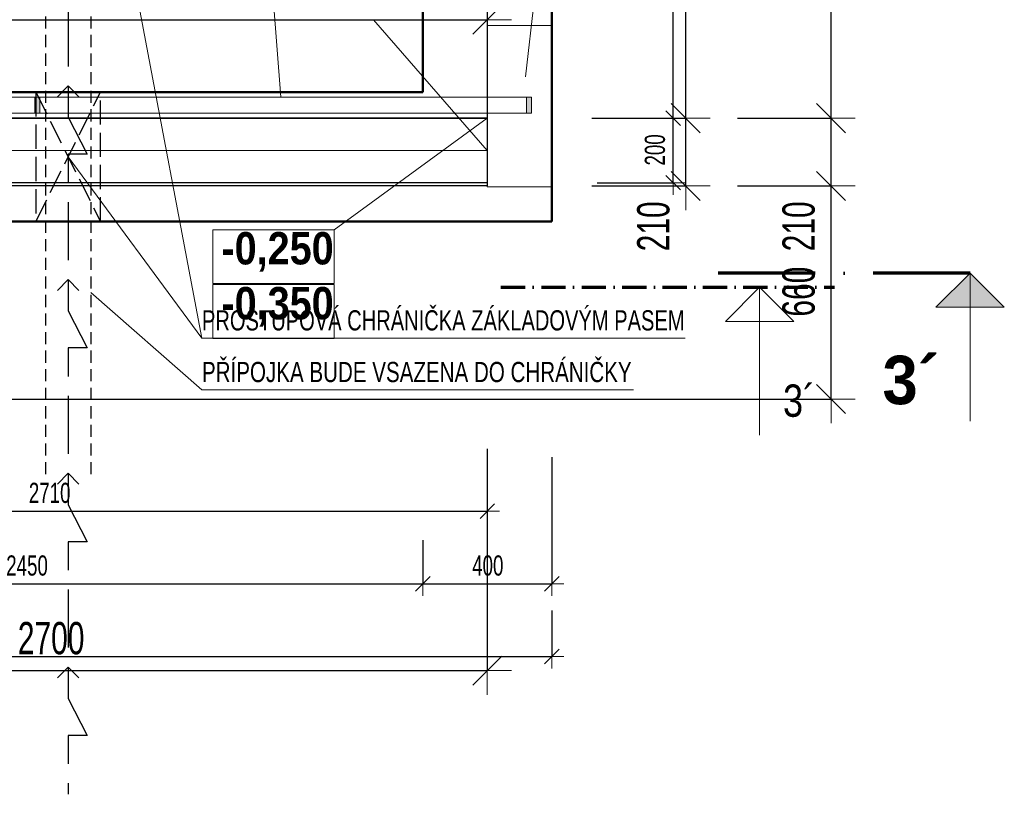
# Model space of a CAD drawing. Header units: millimetres. Extents: x -6145 to 8557, y -96590 to -75675.
# Tile 21 of 29: x 5234 to 8284, y -85524 to -83125. Entities that reach past the tile are written whole.
import ezdxf

# ---------------------------------------------------------------- set-up
doc = ezdxf.new("R2010")
doc.units = ezdxf.units.MM
doc.header["$PDMODE"] = 65
for name, pattern in [('Carkovana 2x_1', [100, 75, -25]), ('Cerchovana_1', [125, 75, -25, 0, -25]), ('JIS_02_1.2', [57.5, 37.5, -20]), ('JIS_08_37_1', [480, 300, -90, 0, -90])]:
    doc.linetypes.add(name, pattern=pattern)
doc.layers.add('XR$1$VSTUPNÍ SCHODIŠTĚ - ZÁKLADY_1', color=7, linetype='Continuous', lineweight=25)
doc.layers.add('XR$2$VSTUPNÍ SCHODY - PUDORYS_1', color=7, linetype='Continuous', lineweight=25)
doc.styles.add('ARIAL', font='ARIAL.TTF')
doc.styles.add('Arial Black', font='Arial Black')
doc.styles.add('ARIALNARROW', font='ARIALN.TTF')
doc.dimstyles.new('DIMSTYLE_10', dxfattribs={"dimtxt": 100, "dimasz": 150, "dimexe": 0, "dimexo": 0, "dimgap": 50, "dimtad": 2, "dimdec": 0, "dimrnd": 1, "dimzin": 12, "dimdsep": 46, "dimtxsty": 'ARIALNARROW', "dimblk1": 'ALL_ML_STRICH', "dimblk2": 'ALL_ML_STRICH', "dimsah": 1, "dimcen": 0, "dimclrd": 6, "dimclre": 6, "dimclrt": 6, "dimadec": 0, "dimazin": 0, "dimtfac": 1, "dimtdec": 0, "dimtix": 1, "dimtmove": 2, "dimatfit": 3, "dimfxl": 0, "dimtzin": 0, "dimlwd": 0, "dimlwe": 13, "dimarcsym": 0})
doc.dimstyles.new('DIMSTYLE_11', dxfattribs={"dimtxt": 100, "dimasz": 150, "dimexe": 0, "dimexo": 0, "dimgap": 50, "dimtad": 2, "dimdec": 0, "dimrnd": 1, "dimzin": 12, "dimdsep": 46, "dimtxsty": 'ARIALNARROW', "dimblk1": 'ALL_ML_STRICH', "dimblk2": 'ALL_ML_STRICH', "dimsah": 1, "dimcen": 0, "dimclrd": 6, "dimclre": 6, "dimclrt": 6, "dimadec": 0, "dimazin": 0, "dimtfac": 1, "dimtdec": 0, "dimtix": 1, "dimtmove": 2, "dimatfit": 3, "dimfxl": 0, "dimtvp": 1.2, "dimtzin": 0, "dimlwd": 0, "dimlwe": 13, "dimarcsym": 0})
doc.dimstyles.new('DIMSTYLE_12', dxfattribs={"dimtxt": 100, "dimasz": 150, "dimexe": 0, "dimexo": 0, "dimgap": 50, "dimtad": 2, "dimdec": 0, "dimrnd": 1, "dimzin": 12, "dimdsep": 46, "dimtxsty": 'ARIALNARROW', "dimblk1": 'ALL_ML_STRICH', "dimblk2": 'ALL_ML_STRICH', "dimsah": 1, "dimcen": 0, "dimclrd": 6, "dimclre": 6, "dimclrt": 6, "dimadec": 0, "dimazin": 0, "dimtfac": 1, "dimtdec": 0, "dimtix": 1, "dimtmove": 2, "dimatfit": 3, "dimfxl": 0, "dimtzin": 0, "dimlwd": 0, "dimlwe": 13, "dimarcsym": 0})
doc.dimstyles.new('DIMSTYLE_3', dxfattribs={"dimtxt": 62.5, "dimasz": 75, "dimexe": 0, "dimexo": 0, "dimgap": 31.25, "dimtad": 2, "dimdec": 0, "dimrnd": 5, "dimzin": 12, "dimdsep": 46, "dimtxsty": 'ARIALNARROW', "dimblk1": 'ALL_ML_STRICH', "dimblk2": 'ALL_ML_STRICH', "dimsah": 1, "dimcen": 0, "dimclrd": 6, "dimclre": 6, "dimclrt": 6, "dimadec": 0, "dimazin": 0, "dimtfac": 1, "dimtdec": 0, "dimtix": 1, "dimtmove": 2, "dimatfit": 3, "dimfxl": 0, "dimtzin": 0, "dimlwd": 0, "dimlwe": 13, "dimarcsym": 0})
doc.dimstyles.new('DIMSTYLE_8', dxfattribs={"dimtxt": 100, "dimasz": 150, "dimexe": 0, "dimexo": 0, "dimgap": 50, "dimtad": 2, "dimdec": 0, "dimrnd": 5, "dimzin": 12, "dimdsep": 46, "dimtxsty": 'ARIALNARROW', "dimblk1": 'ALL_ML_STRICH', "dimblk2": 'ALL_ML_STRICH', "dimsah": 1, "dimcen": 0, "dimclrd": 6, "dimclre": 6, "dimclrt": 6, "dimadec": 0, "dimazin": 0, "dimtfac": 1, "dimtdec": 0, "dimtix": 1, "dimtmove": 2, "dimatfit": 3, "dimfxl": 0, "dimtzin": 0, "dimlwd": 0, "dimlwe": 18, "dimarcsym": 0})
doc.dimstyles.new('DIMSTYLE_9', dxfattribs={"dimtxt": 100, "dimasz": 150, "dimexe": 0, "dimexo": 0, "dimgap": 50, "dimtad": 2, "dimdec": 0, "dimrnd": 1, "dimzin": 12, "dimdsep": 46, "dimtxsty": 'ARIALNARROW', "dimblk1": 'ALL_ML_STRICH', "dimblk2": 'ALL_ML_STRICH', "dimsah": 1, "dimcen": 0, "dimclrd": 6, "dimclre": 6, "dimclrt": 6, "dimadec": 0, "dimazin": 0, "dimtfac": 1, "dimtdec": 0, "dimtix": 1, "dimtmove": 2, "dimatfit": 3, "dimfxl": 0, "dimtvp": 1.2, "dimtzin": 0, "dimlwd": 0, "dimlwe": 13, "dimarcsym": 0})

# ---------------------------------------------------------------- blocks, each defined once
blk = doc.blocks.new('VZOROVÁ ČÁRA_0')
at = {"layer": 'XR$1$VSTUPNÍ SCHODIŠTĚ - ZÁKLADY_1', "color": 7, "linetype": 'Continuous', "lineweight": 25}
for p, q in [((5383.9, -83089.4), (5383.9, -83269.4)), ((5383.9, -83329.4), (5350.5, -83363)), ((5383.9, -83329.4), (5417.2, -83363)), ((5383.9, -83629.4), (5383.9, -83629.4)), ((5383.9, -83689.4), (5383.9, -83869.4)), ((5383.9, -83929.4), (5350.5, -83963)), ((5383.9, -83929.4), (5417.2, -83963)), ((5383.9, -84229.4), (5383.9, -84229.4)), ((5383.9, -84289.4), (5383.9, -84469.4)), ((5383.9, -84529.4), (5350.5, -84563)), ((5383.9, -84529.4), (5417.2, -84563)), ((5383.9, -84829.4), (5383.9, -84829.4)), ((5383.9, -84889.4), (5383.9, -85069.4)), ((5383.9, -85129.4), (5350.5, -85163)), ((5383.9, -85129.4), (5417.2, -85163)), ((5383.9, -85429.4), (5383.9, -85429.4)), ((5383.9, -85489.4), (5383.9, -85523.6))]:
    blk.add_line(p, q, dxfattribs=at)
for points in [[(5383.9, -83329.4), (5383.9, -83426.6), (5442.4, -83541.2), (5383.9, -83541.2), (5383.9, -83629.4)], [(5383.9, -83929.4), (5383.9, -84026.6), (5442.4, -84141.2), (5383.9, -84141.2), (5383.9, -84229.4)], [(5383.9, -84529.4), (5383.9, -84626.6), (5442.4, -84741.2), (5383.9, -84741.2), (5383.9, -84829.4)], [(5383.9, -85129.4), (5383.9, -85226.6), (5442.4, -85341.2), (5383.9, -85341.2), (5383.9, -85429.4)]]:
    blk.add_lwpolyline(points, dxfattribs=at)
blk = doc.blocks.new('ALL_ML_STRICH')
at = {"color": 0, "linetype": 'ByBlock', "lineweight": -2}
for p, q in [((0, -0.5), (0, 0.5)), ((-0.3, -0.3), (0.3, 0.3)), ((-1, 0), (0.5, 0))]:
    blk.add_line(p, q, dxfattribs=at)
blk = doc.blocks.new('*D67')
at = {"layer": 'DEFPOINTS', "color": 6, "linetype": 'Continuous', "lineweight": 13}
for p in [(6682.2, -83629.4), (3972.2, -84299.4), (3972.2, -84646.7)]:
    blk.add_point(p, dxfattribs=at)
at = {"layer": 'XR$1$VSTUPNÍ SCHODIŠTĚ - ZÁKLADY_1', "color": 6, "linetype": 'Continuous', "lineweight": -2}
for p, q in [((3972.2, -84414.8), (3972.2, -84646.7)), ((6682.2, -84479.1), (6682.2, -84646.7)), ((3972.2, -84646.7), (6682.2, -84646.7))]:
    blk.add_line(p, q, dxfattribs=at)
at = {"layer": 'XR$1$VSTUPNÍ SCHODIŠTĚ - ZÁKLADY_1', "color": 6, "linetype": 'Continuous', "lineweight": 13, "xscale": 75, "yscale": 75, "zscale": 75, "rotation": 180}
blk.add_blockref('ALL_ML_STRICH', (3972.2, -84646.7), dxfattribs=at)
at = {"layer": 'XR$1$VSTUPNÍ SCHODIŠTĚ - ZÁKLADY_1', "color": 6, "linetype": 'Continuous', "lineweight": 13, "xscale": 75, "yscale": 75, "zscale": 75}
blk.add_blockref('ALL_ML_STRICH', (6682.2, -84646.7), dxfattribs=at)
at = {"layer": 'XR$1$VSTUPNÍ SCHODIŠTĚ - ZÁKLADY_1', "color": 6, "linetype": 'Continuous', "lineweight": 13, "insert": (5326.5, -84590.4), "char_height": 62.5, "width": 202.857, "attachment_point": 5, "style": 'ARIALNARROW'}
blk.add_mtext('\\W0.81;\\A1;{2710}', dxfattribs=at)
blk = doc.blocks.new('*D70')
at = {"layer": 'DEFPOINTS', "color": 6, "linetype": 'Continuous', "lineweight": 13}
for p in [(6482.2, -83349.4), (4032.2, -84349.4), (4032.2, -84871.7)]:
    blk.add_point(p, dxfattribs=at)
at = {"layer": 'XR$1$VSTUPNÍ SCHODIŠTĚ - ZÁKLADY_1', "color": 6, "linetype": 'Continuous', "lineweight": -2}
for p, q in [((4032.2, -84716.7), (4032.2, -84871.7)), ((6482.2, -84736.4), (6482.2, -84871.7)), ((4032.2, -84871.7), (6482.2, -84871.7))]:
    blk.add_line(p, q, dxfattribs=at)
at = {"layer": 'XR$1$VSTUPNÍ SCHODIŠTĚ - ZÁKLADY_1', "color": 6, "linetype": 'Continuous', "lineweight": 13, "xscale": 75, "yscale": 75, "zscale": 75, "rotation": 180}
blk.add_blockref('ALL_ML_STRICH', (4032.2, -84871.7), dxfattribs=at)
at = {"layer": 'XR$1$VSTUPNÍ SCHODIŠTĚ - ZÁKLADY_1', "color": 6, "linetype": 'Continuous', "lineweight": 13, "xscale": 75, "yscale": 75, "zscale": 75}
blk.add_blockref('ALL_ML_STRICH', (6482.2, -84871.7), dxfattribs=at)
at = {"layer": 'XR$1$VSTUPNÍ SCHODIŠTĚ - ZÁKLADY_1', "color": 6, "linetype": 'Continuous', "lineweight": 13, "insert": (5256.5, -84815.4), "char_height": 62.5, "width": 202.857, "attachment_point": 5, "style": 'ARIALNARROW'}
blk.add_mtext('\\W0.81;\\A1;{2450}', dxfattribs=at)
blk = doc.blocks.new('*D71')
at = {"layer": 'DEFPOINTS', "color": 6, "linetype": 'Continuous', "lineweight": 13}
for p in [(6482.2, -83349.4), (6882.2, -83749.4), (6482.2, -84871.7)]:
    blk.add_point(p, dxfattribs=at)
at = {"layer": 'XR$1$VSTUPNÍ SCHODIŠTĚ - ZÁKLADY_1', "color": 6, "linetype": 'Continuous', "lineweight": -2}
for p, q in [((6882.2, -84479.1), (6882.2, -84871.7)), ((6482.2, -84736.4), (6482.2, -84871.7)), ((6482.2, -84871.7), (6882.2, -84871.7))]:
    blk.add_line(p, q, dxfattribs=at)
at = {"layer": 'XR$1$VSTUPNÍ SCHODIŠTĚ - ZÁKLADY_1', "color": 6, "linetype": 'Continuous', "lineweight": 13, "xscale": 75, "yscale": 75, "zscale": 75, "rotation": 180}
blk.add_blockref('ALL_ML_STRICH', (6482.2, -84871.7), dxfattribs=at)
at = {"layer": 'XR$1$VSTUPNÍ SCHODIŠTĚ - ZÁKLADY_1', "color": 6, "linetype": 'Continuous', "lineweight": 13, "xscale": 75, "yscale": 75, "zscale": 75}
blk.add_blockref('ALL_ML_STRICH', (6882.2, -84871.7), dxfattribs=at)
at = {"layer": 'XR$1$VSTUPNÍ SCHODIŠTĚ - ZÁKLADY_1', "color": 6, "linetype": 'Continuous', "lineweight": 13, "insert": (6683.7, -84815.4), "char_height": 62.5, "width": 152.143, "attachment_point": 5, "style": 'ARIALNARROW'}
blk.add_mtext('\\W0.81;\\A1;{400}', dxfattribs=at)
blk = doc.blocks.new('*D72')
at = {"layer": 'DEFPOINTS', "color": 6, "linetype": 'Continuous', "lineweight": 13}
for p in [(1102.2, -82429.4), (6882.2, -83749.4), (1102.2, -85096.7)]:
    blk.add_point(p, dxfattribs=at)
at = {"layer": 'XR$1$VSTUPNÍ SCHODIŠTĚ - ZÁKLADY_1', "color": 6, "linetype": 'Continuous', "lineweight": -2}
for p, q in [((1102.2, -84954.8), (1102.2, -85096.7)), ((6882.2, -84954.8), (6882.2, -85096.7)), ((1102.2, -85096.7), (6882.2, -85096.7))]:
    blk.add_line(p, q, dxfattribs=at)
at = {"layer": 'XR$1$VSTUPNÍ SCHODIŠTĚ - ZÁKLADY_1', "color": 6, "linetype": 'Continuous', "lineweight": 13, "xscale": 75, "yscale": 75, "zscale": 75, "rotation": 180}
blk.add_blockref('ALL_ML_STRICH', (1102.2, -85096.7), dxfattribs=at)
at = {"layer": 'XR$1$VSTUPNÍ SCHODIŠTĚ - ZÁKLADY_1', "color": 6, "linetype": 'Continuous', "lineweight": 13, "xscale": 75, "yscale": 75, "zscale": 75}
blk.add_blockref('ALL_ML_STRICH', (6882.2, -85096.7), dxfattribs=at)
at = {"layer": 'XR$1$VSTUPNÍ SCHODIŠTĚ - ZÁKLADY_1', "color": 6, "linetype": 'Continuous', "lineweight": 13, "insert": (3991.5, -85040.4), "char_height": 62.5, "width": 202.857, "attachment_point": 5, "style": 'ARIALNARROW'}
blk.add_mtext('\\W0.81;\\A1;{5780}', dxfattribs=at)
blk = doc.blocks.new('*D80')
at = {"layer": 'DEFPOINTS', "color": 6, "linetype": 'Continuous', "lineweight": 13}
for p in [(6682.2, -83429.4), (6682.2, -83629.4), (7257.9, -83629.4)]:
    blk.add_point(p, dxfattribs=at)
at = {"layer": 'XR$1$VSTUPNÍ SCHODIŠTĚ - ZÁKLADY_1', "color": 6, "linetype": 'Continuous', "lineweight": -2}
for p, q in [((7022.8, -83429.4), (7257.9, -83429.4)), ((7257.9, -83629.4), (7257.9, -83429.4)), ((7022.8, -83629.4), (7257.9, -83629.4))]:
    blk.add_line(p, q, dxfattribs=at)
at = {"layer": 'XR$1$VSTUPNÍ SCHODIŠTĚ - ZÁKLADY_1', "color": 6, "linetype": 'Continuous', "lineweight": 13, "xscale": 75, "yscale": 75, "zscale": 75}
for p, rotation in [((7257.9, -83429.4), 90), ((7257.9, -83629.4), 270)]:
    blk.add_blockref('ALL_ML_STRICH', p, dxfattribs=dict(at, rotation=rotation))
at = {"layer": 'XR$1$VSTUPNÍ SCHODIŠTĚ - ZÁKLADY_1', "color": 6, "linetype": 'Continuous', "lineweight": 13, "insert": (7201.6, -83527.8), "char_height": 62.5, "width": 152.143, "attachment_point": 5, "rotation": 90, "style": 'ARIALNARROW'}
blk.add_mtext('\\W0.81;\\A1;{200}', dxfattribs=at)
blk = doc.blocks.new('*D81')
at = {"layer": 'DEFPOINTS', "color": 6, "linetype": 'Continuous', "lineweight": 13}
for p in [(6682.2, -81879.7), (6682.2, -83429.4), (7257.9, -83429.4)]:
    blk.add_point(p, dxfattribs=at)
at = {"layer": 'XR$1$VSTUPNÍ SCHODIŠTĚ - ZÁKLADY_1', "color": 6, "linetype": 'Continuous', "lineweight": -2}
for p, q in [((7022.8, -81879.7), (7257.9, -81879.7)), ((7257.9, -83429.4), (7257.9, -81879.7)), ((7022.8, -83429.4), (7257.9, -83429.4))]:
    blk.add_line(p, q, dxfattribs=at)
at = {"layer": 'XR$1$VSTUPNÍ SCHODIŠTĚ - ZÁKLADY_1', "color": 6, "linetype": 'Continuous', "lineweight": 13, "xscale": 75, "yscale": 75, "zscale": 75}
for p, rotation in [((7257.9, -81879.7), 90), ((7257.9, -83429.4), 270)]:
    blk.add_blockref('ALL_ML_STRICH', p, dxfattribs=dict(at, rotation=rotation))
at = {"layer": 'XR$1$VSTUPNÍ SCHODIŠTĚ - ZÁKLADY_1', "color": 6, "linetype": 'Continuous', "lineweight": 13, "insert": (7201.6, -82680.2), "char_height": 62.5, "width": 202.857, "attachment_point": 5, "rotation": 90, "style": 'ARIALNARROW'}
blk.add_mtext('\\W0.81;\\A1;{1550}', dxfattribs=at)
blk = doc.blocks.new('KOMPLEXNÍ OBJEKT_7')
at = {"layer": 'XR$2$VSTUPNÍ SCHODY - PUDORYS_1', "linetype": 'Continuous', "lineweight": 13}
blk.add_hatch(color=5, dxfattribs=at).paths.add_polyline_path([(3757.2, -83414.4), (3772.2, -83414.4), (3772.2, -83364.4), (3757.2, -83364.4)])
at = {"layer": 'XR$2$VSTUPNÍ SCHODY - PUDORYS_1', "color": 5, "linetype": 'Continuous', "lineweight": 13}
for p, q in [((3772.2, -83364.4), (3757.2, -83364.4)), ((3757.2, -83364.4), (3757.2, -83414.4)), ((3772.2, -83414.4), (3772.2, -83364.4)), ((3757.2, -83414.4), (3772.2, -83414.4))]:
    blk.add_line(p, q, dxfattribs=at)
blk = doc.blocks.new('KOMPLEXNÍ OBJEKT_8')
at = {"layer": 'XR$2$VSTUPNÍ SCHODY - PUDORYS_1', "linetype": 'Continuous', "lineweight": 13}
blk.add_hatch(color=5, dxfattribs=at).paths.add_polyline_path([(3707.2, -83429.4), (3707.2, -83414.4), (3757.2, -83414.4), (3757.2, -83429.4)], flags=16)
at = {"layer": 'XR$2$VSTUPNÍ SCHODY - PUDORYS_1', "color": 5, "linetype": 'Continuous', "lineweight": 13}
for p, q in [((3707.2, -83414.4), (3757.2, -83414.4)), ((3707.2, -83429.4), (3707.2, -83414.4)), ((3757.2, -83429.4), (3707.2, -83429.4)), ((3757.2, -83414.4), (3757.2, -83429.4))]:
    blk.add_line(p, q, dxfattribs=at)
blk = doc.blocks.new('KOMPLEXNÍ OBJEKT_9')
at = {"layer": 'XR$2$VSTUPNÍ SCHODY - PUDORYS_1', "linetype": 'Continuous', "lineweight": 13}
blk.add_hatch(color=5, dxfattribs=at).paths.add_polyline_path([(3707.2, -84284.4), (3707.2, -84269.4), (3757.2, -84269.4), (3757.2, -84284.4)], flags=16)
at = {"layer": 'XR$2$VSTUPNÍ SCHODY - PUDORYS_1', "color": 5, "linetype": 'Continuous', "lineweight": 13}
for p, q in [((3707.2, -84269.4), (3757.2, -84269.4)), ((3707.2, -84284.4), (3707.2, -84269.4)), ((3757.2, -84284.4), (3707.2, -84284.4)), ((3757.2, -84269.4), (3757.2, -84284.4))]:
    blk.add_line(p, q, dxfattribs=at)
blk = doc.blocks.new('KOMPLEXNÍ OBJEKT_10')
at = {"layer": 'XR$2$VSTUPNÍ SCHODY - PUDORYS_1', "linetype": 'Continuous', "lineweight": 13}
blk.add_hatch(color=5, dxfattribs=at).paths.add_polyline_path([(5280.6, -83414.4), (5295.6, -83414.4), (5295.6, -83364.4), (5280.6, -83364.4)])
at = {"layer": 'XR$2$VSTUPNÍ SCHODY - PUDORYS_1', "color": 5, "linetype": 'Continuous', "lineweight": 13}
for p, q in [((5295.6, -83364.4), (5280.6, -83364.4)), ((5280.6, -83364.4), (5280.6, -83414.4)), ((5295.6, -83414.4), (5295.6, -83364.4)), ((5280.6, -83414.4), (5295.6, -83414.4))]:
    blk.add_line(p, q, dxfattribs=at)
blk = doc.blocks.new('KOMPLEXNÍ OBJEKT_11')
at = {"layer": 'XR$2$VSTUPNÍ SCHODY - PUDORYS_1', "linetype": 'Continuous', "lineweight": 13}
blk.add_hatch(color=5, dxfattribs=at).paths.add_polyline_path([(6804, -83414.4), (6819, -83414.4), (6819, -83364.4), (6804, -83364.4)])
at = {"layer": 'XR$2$VSTUPNÍ SCHODY - PUDORYS_1', "color": 5, "linetype": 'Continuous', "lineweight": 13}
for p, q in [((6819, -83364.4), (6804, -83364.4)), ((6804, -83364.4), (6804, -83414.4)), ((6819, -83414.4), (6819, -83364.4)), ((6804, -83414.4), (6819, -83414.4))]:
    blk.add_line(p, q, dxfattribs=at)
blk = doc.blocks.new('KOMPLEXNÍ OBJEKT_6')
at = {"layer": 'XR$2$VSTUPNÍ SCHODY - PUDORYS_1', "color": 5, "linetype": 'Continuous', "lineweight": 13}
for p, q in [((3707.2, -83364.4), (3707.2, -84284.4)), ((6819, -83364.4), (3707.2, -83364.4)), ((3737.2, -83414.4), (3772.2, -83414.4)), ((3757.2, -83414.4), (3757.2, -84284.4)), ((3772.2, -83414.4), (6819, -83414.4)), ((3707.2, -83662.4), (3757.2, -83662.4))]:
    blk.add_line(p, q, dxfattribs=at)
for name in ['KOMPLEXNÍ OBJEKT_7', 'KOMPLEXNÍ OBJEKT_10', 'KOMPLEXNÍ OBJEKT_11', 'KOMPLEXNÍ OBJEKT_8', 'KOMPLEXNÍ OBJEKT_9']:
    blk.add_blockref(name, (0, 0), dxfattribs=at)
blk = doc.blocks.new('*D108')
at = {"layer": 'DEFPOINTS', "color": 6, "linetype": 'Continuous', "lineweight": 13}
for p in [(6682.2, -83429.4), (6682.2, -83639.4), (7297, -83639.4)]:
    blk.add_point(p, dxfattribs=at)
at = {"layer": 'XR$2$VSTUPNÍ SCHODY - PUDORYS_1', "color": 6, "linetype": 'Continuous', "lineweight": -2}
for p, q in [((7006.3, -83429.4), (7297, -83429.4)), ((7297, -83639.4), (7297, -83429.4)), ((7006.3, -83639.4), (7297, -83639.4))]:
    blk.add_line(p, q, dxfattribs=at)
at = {"layer": 'XR$2$VSTUPNÍ SCHODY - PUDORYS_1', "color": 6, "linetype": 'Continuous', "lineweight": 13, "xscale": 150, "yscale": 150, "zscale": 150}
for p, rotation in [((7297, -83429.4), 90), ((7297, -83639.4), 270)]:
    blk.add_blockref('ALL_ML_STRICH', p, dxfattribs=dict(at, rotation=rotation))
at = {"layer": 'XR$2$VSTUPNÍ SCHODY - PUDORYS_1', "color": 6, "linetype": 'Continuous', "lineweight": 13, "insert": (7197, -83764.5), "char_height": 100, "width": 243.429, "attachment_point": 5, "rotation": 90, "style": 'ARIALNARROW'}
blk.add_mtext('\\W0.81;\\A1;{210}', dxfattribs=at)
blk = doc.blocks.new('*D109')
at = {"layer": 'DEFPOINTS', "color": 6, "linetype": 'Continuous', "lineweight": 13}
for p in [(6682.2, -81879.4), (6682.2, -83429.4), (7297, -83429.4)]:
    blk.add_point(p, dxfattribs=at)
at = {"layer": 'XR$2$VSTUPNÍ SCHODY - PUDORYS_1', "color": 6, "linetype": 'Continuous', "lineweight": -2}
for p, q in [((7006.3, -81879.4), (7297, -81879.4)), ((7297, -83429.4), (7297, -81879.4)), ((7006.3, -83429.4), (7297, -83429.4))]:
    blk.add_line(p, q, dxfattribs=at)
at = {"layer": 'XR$2$VSTUPNÍ SCHODY - PUDORYS_1', "color": 6, "linetype": 'Continuous', "lineweight": 13, "xscale": 150, "yscale": 150, "zscale": 150}
for p, rotation in [((7297, -81879.4), 90), ((7297, -83429.4), 270)]:
    blk.add_blockref('ALL_ML_STRICH', p, dxfattribs=dict(at, rotation=rotation))
at = {"layer": 'XR$2$VSTUPNÍ SCHODY - PUDORYS_1', "color": 6, "linetype": 'Continuous', "lineweight": 13, "insert": (7197, -82655.4), "char_height": 100, "width": 324.571, "attachment_point": 5, "rotation": 90, "style": 'ARIALNARROW'}
blk.add_mtext('\\W0.81;\\A1;{1550}', dxfattribs=at)
blk = doc.blocks.new('*D112')
at = {"layer": 'DEFPOINTS', "color": 6, "linetype": 'Continuous', "lineweight": 13}
for p in [(6682.2, -83639.4), (3982.2, -84299.4), (7747, -84299.4)]:
    blk.add_point(p, dxfattribs=at)
at = {"layer": 'XR$2$VSTUPNÍ SCHODY - PUDORYS_1', "color": 6, "linetype": 'Continuous', "lineweight": -2}
for p, q in [((7456.9, -83639.4), (7747, -83639.4)), ((7747, -84299.4), (7747, -83639.4)), ((4495.4, -84299.4), (7747, -84299.4))]:
    blk.add_line(p, q, dxfattribs=at)
at = {"layer": 'XR$2$VSTUPNÍ SCHODY - PUDORYS_1', "color": 6, "linetype": 'Continuous', "lineweight": 13, "xscale": 150, "yscale": 150, "zscale": 150}
for p, rotation in [((7747, -83639.4), 90), ((7747, -84299.4), 270)]:
    blk.add_blockref('ALL_ML_STRICH', p, dxfattribs=dict(at, rotation=rotation))
at = {"layer": 'XR$2$VSTUPNÍ SCHODY - PUDORYS_1', "color": 6, "linetype": 'Continuous', "lineweight": 13, "insert": (7647, -83966.8), "char_height": 100, "width": 243.429, "attachment_point": 5, "rotation": 90, "style": 'ARIALNARROW'}
blk.add_mtext('\\W0.81;\\A1;{660}', dxfattribs=at)
blk = doc.blocks.new('*D113')
at = {"layer": 'DEFPOINTS', "color": 6, "linetype": 'Continuous', "lineweight": 13}
for p in [(6682.2, -83429.4), (6682.2, -83639.4), (7747, -83639.4)]:
    blk.add_point(p, dxfattribs=at)
at = {"layer": 'XR$2$VSTUPNÍ SCHODY - PUDORYS_1', "color": 6, "linetype": 'Continuous', "lineweight": -2}
for p, q in [((7456.9, -83429.4), (7747, -83429.4)), ((7747, -83639.4), (7747, -83429.4)), ((7456.9, -83639.4), (7747, -83639.4))]:
    blk.add_line(p, q, dxfattribs=at)
at = {"layer": 'XR$2$VSTUPNÍ SCHODY - PUDORYS_1', "color": 6, "linetype": 'Continuous', "lineweight": 13, "xscale": 150, "yscale": 150, "zscale": 150}
for p, rotation in [((7747, -83429.4), 90), ((7747, -83639.4), 270)]:
    blk.add_blockref('ALL_ML_STRICH', p, dxfattribs=dict(at, rotation=rotation))
at = {"layer": 'XR$2$VSTUPNÍ SCHODY - PUDORYS_1', "color": 6, "linetype": 'Continuous', "lineweight": 13, "insert": (7647, -83764.5), "char_height": 100, "width": 243.429, "attachment_point": 5, "rotation": 90, "style": 'ARIALNARROW'}
blk.add_mtext('\\W0.81;\\A1;{210}', dxfattribs=at)
blk = doc.blocks.new('*D114')
at = {"layer": 'DEFPOINTS', "color": 6, "linetype": 'Continuous', "lineweight": 13}
for p in [(6682.2, -81879.4), (6682.2, -83429.4), (7747, -83429.4)]:
    blk.add_point(p, dxfattribs=at)
at = {"layer": 'XR$2$VSTUPNÍ SCHODY - PUDORYS_1', "color": 6, "linetype": 'Continuous', "lineweight": -2}
for p, q in [((7430.1, -81879.4), (7747, -81879.4)), ((7747, -83429.4), (7747, -81879.4)), ((7456.9, -83429.4), (7747, -83429.4))]:
    blk.add_line(p, q, dxfattribs=at)
at = {"layer": 'XR$2$VSTUPNÍ SCHODY - PUDORYS_1', "color": 6, "linetype": 'Continuous', "lineweight": 13, "xscale": 150, "yscale": 150, "zscale": 150}
for p, rotation in [((7747, -81879.4), 90), ((7747, -83429.4), 270)]:
    blk.add_blockref('ALL_ML_STRICH', p, dxfattribs=dict(at, rotation=rotation))
at = {"layer": 'XR$2$VSTUPNÍ SCHODY - PUDORYS_1', "color": 6, "linetype": 'Continuous', "lineweight": 13, "insert": (7647, -82655.4), "char_height": 100, "width": 324.571, "attachment_point": 5, "rotation": 90, "style": 'ARIALNARROW'}
blk.add_mtext('\\W0.81;\\A1;{1550}', dxfattribs=at)
blk = doc.blocks.new('*D137')
at = {"layer": 'DEFPOINTS', "color": 6, "linetype": 'Continuous', "lineweight": 18}
for p in [(6682.2, -83639.4), (3982.2, -84299.4), (3982.2, -85140.6)]:
    blk.add_point(p, dxfattribs=at)
at = {"layer": 'XR$2$VSTUPNÍ SCHODY - PUDORYS_1', "color": 6, "linetype": 'Continuous', "lineweight": -2}
for p, q in [((6682.2, -84453.4), (6682.2, -85140.6)), ((3982.2, -84790.6), (3982.2, -85140.6)), ((3982.2, -85140.6), (6682.2, -85140.6))]:
    blk.add_line(p, q, dxfattribs=at)
at = {"layer": 'XR$2$VSTUPNÍ SCHODY - PUDORYS_1', "color": 6, "linetype": 'Continuous', "lineweight": 18, "xscale": 150, "yscale": 150, "zscale": 150, "rotation": 180}
blk.add_blockref('ALL_ML_STRICH', (3982.2, -85140.6), dxfattribs=at)
at = {"layer": 'XR$2$VSTUPNÍ SCHODY - PUDORYS_1', "color": 6, "linetype": 'Continuous', "lineweight": 18, "xscale": 150, "yscale": 150, "zscale": 150}
blk.add_blockref('ALL_ML_STRICH', (6682.2, -85140.6), dxfattribs=at)
at = {"layer": 'XR$2$VSTUPNÍ SCHODY - PUDORYS_1', "color": 6, "linetype": 'Continuous', "lineweight": 18, "insert": (5331.1, -85040.6), "char_height": 100, "width": 324.571, "attachment_point": 5, "style": 'ARIALNARROW'}
blk.add_mtext('\\W0.81;\\A1;{2700}', dxfattribs=at)
blk = doc.blocks.new('*D141')
at = {"layer": 'DEFPOINTS', "color": 6, "linetype": 'Continuous', "lineweight": 18}
for p in [(3982.2, -83124.2), (3982.2, -83124.5), (6682.2, -83429.4)]:
    blk.add_point(p, dxfattribs=at)
at = {"layer": 'XR$2$VSTUPNÍ SCHODY - PUDORYS_1', "color": 6, "linetype": 'Continuous', "lineweight": -2}
for p, q in [((3982.2, -83124.2), (3982.2, -83124.5)), ((3982.2, -83124.5), (6682.2, -83124.5)), ((6682.2, -83124.5), (6682.2, -83124.5))]:
    blk.add_line(p, q, dxfattribs=at)
at = {"layer": 'XR$2$VSTUPNÍ SCHODY - PUDORYS_1', "color": 6, "linetype": 'Continuous', "lineweight": 18, "xscale": 150, "yscale": 150, "zscale": 150, "rotation": 180}
blk.add_blockref('ALL_ML_STRICH', (3982.2, -83124.5), dxfattribs=at)
at = {"layer": 'XR$2$VSTUPNÍ SCHODY - PUDORYS_1', "color": 6, "linetype": 'Continuous', "lineweight": 18, "xscale": 150, "yscale": 150, "zscale": 150}
blk.add_blockref('ALL_ML_STRICH', (6682.2, -83124.5), dxfattribs=at)
at = {"layer": 'XR$2$VSTUPNÍ SCHODY - PUDORYS_1', "color": 6, "linetype": 'Continuous', "lineweight": 18, "insert": (5331.1, -83024.5), "char_height": 100, "width": 324.571, "attachment_point": 5, "style": 'ARIALNARROW'}
blk.add_mtext('\\W0.81;\\A1;{2700}', dxfattribs=at)
blk = doc.blocks.new('KOMPLEXNÍ OBJEKT_14')
at = {"layer": 'XR$2$VSTUPNÍ SCHODY - PUDORYS_1', "linetype": 'Continuous', "lineweight": 13}
blk.add_hatch(color=7, dxfattribs=at).paths.add_polyline_path([(8283.6, -84015.3), (8071.5, -84015.3), (8177.5, -83909.2)], flags=16)
at = {"layer": 'XR$2$VSTUPNÍ SCHODY - PUDORYS_1', "color": 7, "linetype": 'JIS_08_37_1', "lineweight": 70}
blk.add_line((8177.5, -83909.2), (7352.5, -83909.2), dxfattribs=at)
at = {"layer": 'XR$2$VSTUPNÍ SCHODY - PUDORYS_1', "color": 7, "linetype": 'Continuous', "lineweight": 13}
for p, q in [((8177.5, -83909.2), (8071.5, -84015.3)), ((8177.5, -83909.2), (8177.5, -84367.6)), ((8177.5, -83909.2), (8283.6, -84015.3)), ((8071.5, -84015.3), (8283.6, -84015.3))]:
    blk.add_line(p, q, dxfattribs=at)
at = {"layer": 'XR$2$VSTUPNÍ SCHODY - PUDORYS_1', "color": 7, "linetype": 'Continuous', "lineweight": 25, "insert": (7906.2, -84317.6), "char_height": 150, "width": 233.607, "attachment_point": 7, "style": 'Arial Black'}
blk.add_mtext('\\W0.82;3´', dxfattribs=at)

msp = doc.modelspace()

# ---------------------------------------------------------------- linework, layer by layer
at = {"layer": 'XR$1$VSTUPNÍ SCHODIŠTĚ - ZÁKLADY_1', "color": 7, "linetype": 'JIS_02_1.2', "lineweight": 25}
for p, q in [((5313.9, -80929.4), (5313.9, -84539.4)), ((5453.9, -80929.4), (5453.9, -84539.4))]:
    msp.add_line(p, q, dxfattribs=at)
at = {"layer": 'XR$1$VSTUPNÍ SCHODIŠTĚ - ZÁKLADY_1', "color": 14, "linetype": 'Continuous', "lineweight": 50}
for p, q in [((6882.2, -83749.4), (6882.2, -80929.4)), ((6482.2, -82129.7), (6482.2, -83349.4)), ((6482.2, -83349.4), (4032.2, -83349.4)), ((4032.2, -83749.4), (6882.2, -83749.4))]:
    msp.add_line(p, q, dxfattribs=at)
at = {"layer": 'XR$1$VSTUPNÍ SCHODIŠTĚ - ZÁKLADY_1', "color": 7, "linetype": 'Continuous', "lineweight": 13}
for p, q in [((6977.5, -81728.5), (6800.7, -83301.5)), ((5798.3, -84110.7), (5383.9, -81929.4)), ((6882.2, -83142), (6682.2, -83142)), ((6682.2, -83142), (6682.2, -83642)), ((6882.2, -83642), (6882.2, -83142)), ((6682.2, -83529.4), (3972.2, -83529.4)), ((5798.3, -84110.7), (5383.9, -83549.4)), ((6682.2, -83642), (6882.2, -83642)), ((7419.6, -84059.3), (7525.7, -83953.2)), ((7525.7, -84411.5), (7525.7, -83953.2)), ((7525.7, -83953.2), (7631.7, -84059.3)), ((5798.3, -84270.7), (5453.9, -83969.9)), ((7631.7, -84059.3), (7419.6, -84059.3)), ((7295, -84110.7), (5798.3, -84110.7)), ((7135, -84270.7), (5798.3, -84270.7))]:
    msp.add_line(p, q, dxfattribs=at)
at = {"layer": 'XR$1$VSTUPNÍ SCHODIŠTĚ - ZÁKLADY_1', "color": 6, "linetype": 'Continuous', "lineweight": 13}
msp.add_line((6329.5, -83124.5), (6682.2, -83529.4), dxfattribs=at)
at = {"layer": 'XR$1$VSTUPNÍ SCHODIŠTĚ - ZÁKLADY_1', "color": 7, "linetype": 'Carkovana 2x_1', "lineweight": 25}
for p, q in [((5483.9, -83349.4), (5283.9, -83349.4)), ((5283.9, -83349.4), (5283.9, -83749.4)), ((5283.9, -83749.4), (5483.9, -83349.4)), ((5283.9, -83349.4), (5483.9, -83749.4)), ((5483.9, -83749.4), (5483.9, -83349.4)), ((5283.9, -83749.4), (5483.9, -83749.4))]:
    msp.add_line(p, q, dxfattribs=at)
at = {"layer": 'XR$1$VSTUPNÍ SCHODIŠTĚ - ZÁKLADY_1', "color": 7, "linetype": 'Continuous', "lineweight": 25}
for p, q in [((3772.2, -83429.4), (6682.2, -83429.4)), ((6682.2, -83429.4), (6682.2, -83629.4)), ((6682.2, -83629.4), (3972.2, -83629.4))]:
    msp.add_line(p, q, dxfattribs=at)
at = {"layer": 'XR$1$VSTUPNÍ SCHODIŠTĚ - ZÁKLADY_1', "color": 7, "linetype": 'Cerchovana_1', "lineweight": 70}
msp.add_line((6724.5, -83953.2), (7757.6, -83953.2), dxfattribs=at)
at = {"layer": 'XR$2$VSTUPNÍ SCHODY - PUDORYS_1', "color": 7, "linetype": 'Continuous', "lineweight": 25}
for p, q in [((6682.2, -81879.4), (6682.2, -83429.4)), ((3772.2, -83429.4), (6682.2, -83429.4)), ((6682.2, -83429.4), (3982.2, -83429.4)), ((6682.2, -83429.4), (6682.2, -83639.4)), ((6682.2, -83639.4), (3982.2, -83639.4))]:
    msp.add_line(p, q, dxfattribs=at)
at = {"layer": 'XR$2$VSTUPNÍ SCHODY - PUDORYS_1', "color": 3, "linetype": 'Continuous', "lineweight": 13}
msp.add_line((6011.6, -82966.1), (6042.8, -83364.4), dxfattribs=at)
at = {"layer": 'XR$2$VSTUPNÍ SCHODY - PUDORYS_1', "color": 6, "linetype": 'Continuous', "lineweight": 13}
msp.add_line((6208.2, -83774.9), (6682.2, -83429.4), dxfattribs=at)
for points in [[(5832.2, -83941.6), (6208.2, -83941.6), (6208.2, -83774.9), (5832.2, -83774.9), (5832.2, -83941.6)], [(5832.2, -84111.6), (6208.2, -84111.6), (6208.2, -83944.9), (5832.2, -83944.9), (5832.2, -84111.6)]]:
    msp.add_lwpolyline(points, dxfattribs=at)

# ---------------------------------------------------------------- block references
at = {"layer": 'XR$1$VSTUPNÍ SCHODIŠTĚ - ZÁKLADY_1', "color": 7, "linetype": 'Continuous', "lineweight": 25}
msp.add_blockref('VZOROVÁ ČÁRA_0', (0, 0), dxfattribs=at)
at = {"layer": 'XR$2$VSTUPNÍ SCHODY - PUDORYS_1', "color": 5, "linetype": 'Continuous', "lineweight": 13}
msp.add_blockref('KOMPLEXNÍ OBJEKT_6', (0, 0), dxfattribs=at)
at = {"layer": 'XR$2$VSTUPNÍ SCHODY - PUDORYS_1', "color": 7, "linetype": 'Continuous', "lineweight": 25}
msp.add_blockref('KOMPLEXNÍ OBJEKT_14', (0, 0), dxfattribs=at)

# ---------------------------------------------------------------- texts
at = {"layer": 'XR$1$VSTUPNÍ SCHODIŠTĚ - ZÁKLADY_1', "color": 7, "linetype": 'Continuous', "lineweight": 25, "char_height": 62.5, "attachment_point": 7, "style": 'ARIALNARROW'}
for s, insert, width in [('\\W0.87;PROSTUPOVÁ CHRÁNIČKA ZÁKLADOVÝM PASEM', (5798.3, -84087.8), 1523.872), ('\\W0.89;PŘÍPOJKA BUDE VSAZENA DO CHRÁNIČKY', (5798.3, -84247.8), 1364.584)]:
    msp.add_mtext(s, dxfattribs=dict(at, insert=insert, width=width))
at = {"layer": 'XR$1$VSTUPNÍ SCHODIŠTĚ - ZÁKLADY_1', "color": 7, "linetype": 'Continuous', "lineweight": 35, "insert": (7598.2, -84355.8), "char_height": 100, "width": 139.809, "attachment_point": 7, "style": 'ARIAL'}
msp.add_mtext('\\W0.80;3´', dxfattribs=at)
at = {"layer": 'XR$2$VSTUPNÍ SCHODY - PUDORYS_1', "color": 6, "linetype": 'Continuous', "lineweight": 13, "char_height": 100, "width": 402.875, "attachment_point": 7, "style": 'ARIALNARROW'}
for s, insert in [('\\W1.07;\\fArial Narrow|i0|b1|c0|p0;-0,250', (5858.8, -83904.9)), ('\\W1.07;\\fArial Narrow|i0|b1|c0|p0;-0,350', (5858.8, -84074.9))]:
    msp.add_mtext(s, dxfattribs=dict(at, insert=insert))

# ---------------------------------------------------------------- dimensions: what is measured, and where the dimension line sits
at = {"layer": 'XR$1$VSTUPNÍ SCHODIŠTĚ - ZÁKLADY_1', "color": 6, "linetype": 'Continuous', "lineweight": 13}
for base, p1, p2, picture, middle in [((7257.9, -81879.7), (7022.8, -83429.4), (7022.8, -81879.7), '*D81', (7201.6, -82680.2)), ((7257.9, -83429.4), (7022.8, -83629.4), (7022.8, -83429.4), '*D80', (7201.6, -83527.8))]:
    dim = msp.add_linear_dim(base=base, p1=p1, p2=p2, angle=90, dimstyle='DIMSTYLE_3', override={"dimpost": '<>', "dimclrd": 6, "dimclre": 6, "dimclrt": 6, "dimlwd": 0, "dimlwe": 13}, dxfattribs=at)
    dim.commit()
    dim.dimension.update_dxf_attribs({"geometry": picture, "text_midpoint": middle, "dimtype": 160})
for base, p1, p2, picture, middle in [((6882.2, -85096.7), (1102.2, -84954.8), (6882.2, -84954.8), '*D72', (3991.5, -85040.4)), ((6482.2, -84871.7), (4032.2, -84716.7), (6482.2, -84736.4), '*D70', (5256.5, -84815.4)), ((6882.2, -84871.7), (6482.2, -84736.4), (6882.2, -84479.1), '*D71', (6683.7, -84815.4)), ((6682.2, -84646.7), (3972.2, -84414.8), (6682.2, -84479.1), '*D67', (5326.5, -84590.4))]:
    dim = msp.add_linear_dim(base=base, p1=p1, p2=p2, dimstyle='DIMSTYLE_3', override={"dimpost": '<>', "dimclrd": 6, "dimclre": 6, "dimclrt": 6, "dimlwd": 0, "dimlwe": 13}, dxfattribs=at)
    dim.commit()
    dim.dimension.update_dxf_attribs({"geometry": picture, "text_midpoint": middle, "dimtype": 160})
at = {"layer": 'XR$2$VSTUPNÍ SCHODY - PUDORYS_1', "color": 6, "linetype": 'Continuous', "lineweight": 13}
for base, p1, p2, dimstyle, picture, middle in [((7297, -81879.4), (7006.3, -83429.4), (7006.3, -81879.4), 'DIMSTYLE_10', '*D109', (7197, -82655.4)), ((7747, -81879.4), (7456.9, -83429.4), (7430.1, -81879.4), 'DIMSTYLE_12', '*D114', (7647, -82655.4)), ((7297, -83429.4), (7006.3, -83639.4), (7006.3, -83429.4), 'DIMSTYLE_9', '*D108', (7197, -83764.5)), ((7747, -83429.4), (7456.9, -83639.4), (7456.9, -83429.4), 'DIMSTYLE_11', '*D113', (7647, -83764.5)), ((7747, -83639.4), (4495.4, -84299.4), (7456.9, -83639.4), 'DIMSTYLE_12', '*D112', (7647, -83966.8))]:
    dim = msp.add_linear_dim(base=base, p1=p1, p2=p2, angle=90, dimstyle=dimstyle, override={"dimpost": '<>', "dimclrd": 6, "dimclre": 6, "dimclrt": 6, "dimlwd": 0, "dimlwe": 13}, dxfattribs=at)
    dim.commit()
    dim.dimension.update_dxf_attribs({"geometry": picture, "text_midpoint": middle, "dimtype": 160})
at = {"layer": 'XR$2$VSTUPNÍ SCHODY - PUDORYS_1', "color": 6, "linetype": 'Continuous', "lineweight": 18}
for base, p1, p2, picture, middle in [((6682.2, -83124.5), (3982.2, -83124.2), (6682.2, -83124.5), '*D141', (5331.1, -83024.5)), ((6682.2, -85140.6), (3982.2, -84790.6), (6682.2, -84453.4), '*D137', (5331.1, -85040.6))]:
    dim = msp.add_linear_dim(base=base, p1=p1, p2=p2, dimstyle='DIMSTYLE_8', override={"dimpost": '<>', "dimclrd": 6, "dimclre": 6, "dimclrt": 6, "dimlwd": 0, "dimlwe": 18}, dxfattribs=at)
    dim.commit()
    dim.dimension.update_dxf_attribs({"geometry": picture, "text_midpoint": middle, "dimtype": 160})

doc.saveas('drawing.dxf')
